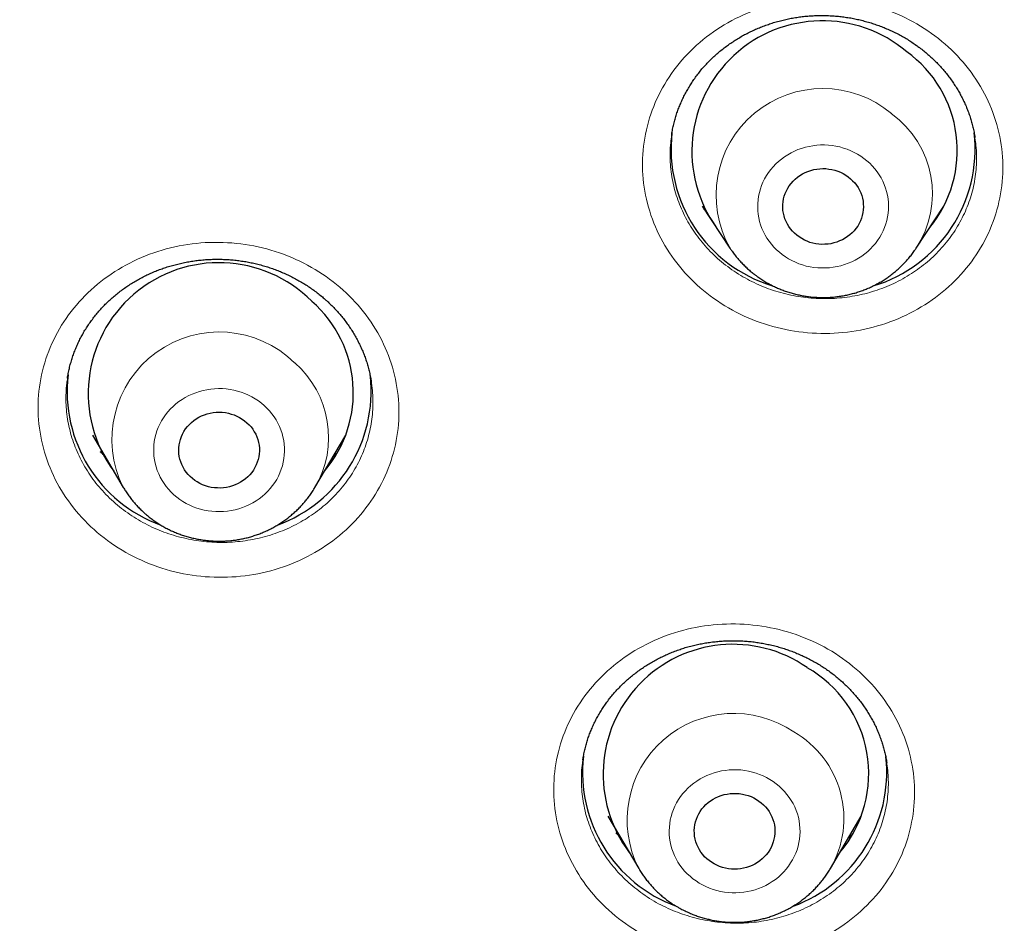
# Model space of a CAD drawing. Header units: millimetres. Extents: x 8 to 450, y 12 to 574.
# Tile 155 of 256: x 203 to 214, y 488 to 498. Entities that reach past the tile are written whole.
import ezdxf

# ---------------------------------------------------------------- set-up
doc = ezdxf.new("R2010")
doc.units = ezdxf.units.MM

msp = doc.modelspace()

# ---------------------------------------------------------------- linework, layer by layer
at = {"color": 7, "linetype": 'Continuous', "lineweight": 30}
for p, q in [((210.825, 496.267), (211.134, 495.797)), ((210.854, 496.222), (210.843, 496.233)), ((213.212, 495.797), (213.521, 496.267)), ((211.135, 495.795), (211.134, 495.797)), ((204.018, 493.712), (204.362, 493.129)), ((206.502, 493.129), (206.846, 493.712)), ((206.502, 493.129), (206.501, 493.127)), ((209.493, 490.091), (209.493, 490.088)), ((212.883, 490.056), (212.883, 490.057)), ((209.772, 489.46), (210.116, 488.877)), ((212.255, 488.877), (212.599, 489.46)), ((212.255, 488.877), (212.254, 488.876))]:
    msp.add_line(p, q, dxfattribs=at)
at = {"color": 252, "linetype": 'Continuous', "lineweight": 0}
for p, q in [((210.855, 496.221), (210.844, 496.232)), ((213.495, 496.22), (213.483, 496.208)), ((211.14, 495.788), (211.135, 495.795))]:
    msp.add_line(p, q, dxfattribs=at)
at = {"color": 252, "linetype": 'Continuous', "lineweight": 0, "flags": 128}
for points in [[(211.718, 495.725), (211.752, 495.701), (211.788, 495.678), (211.826, 495.658), (211.864, 495.64), (211.904, 495.624), (211.945, 495.61), (211.986, 495.598), (212.029, 495.589), (212.071, 495.582), (212.114, 495.578), (212.158, 495.576), (212.201, 495.576), (212.244, 495.579), (212.287, 495.584), (212.33, 495.591), (212.372, 495.601), (212.413, 495.614), (212.453, 495.628), (212.493, 495.645), (212.531, 495.664), (212.568, 495.685), (212.604, 495.708), (212.638, 495.733), (212.671, 495.759), (212.701, 495.788), (212.73, 495.818), (212.757, 495.85), (212.782, 495.883), (212.805, 495.918), (212.826, 495.954), (212.844, 495.991), (212.86, 496.028), (212.873, 496.067), (212.884, 496.106), (212.893, 496.146), (212.899, 496.187), (212.903, 496.227), (212.903, 496.268), (212.902, 496.308), (212.898, 496.349), (212.891, 496.389), (212.882, 496.429), (212.87, 496.468), (212.856, 496.506), (212.839, 496.544), (212.82, 496.581), (212.799, 496.616), (212.775, 496.65), (212.75, 496.683), (212.722, 496.714), (212.693, 496.744), (212.661, 496.772), (212.628, 496.799), (212.594, 496.823), (212.558, 496.845), (212.52, 496.866), (212.482, 496.884), (212.442, 496.9), (212.401, 496.914), (212.36, 496.926), (212.317, 496.935), (212.275, 496.942), (212.232, 496.946), (212.188, 496.948), (212.145, 496.948), (212.102, 496.945), (212.059, 496.94), (212.017, 496.932), (211.975, 496.923), (211.933, 496.91), (211.893, 496.896), (211.853, 496.879), (211.815, 496.86), (211.778, 496.839), (211.742, 496.816), (211.708, 496.791), (211.675, 496.764), (211.645, 496.736), (211.616, 496.706), (211.589, 496.674), (211.564, 496.641), (211.541, 496.606), (211.52, 496.57), (211.502, 496.533), (211.486, 496.495), (211.473, 496.457), (211.462, 496.418), (211.453, 496.378), (211.447, 496.337), (211.444, 496.297), (211.443, 496.256), (211.444, 496.215), (211.448, 496.175), (211.455, 496.135), (211.464, 496.095), (211.476, 496.056), (211.49, 496.017), (211.507, 495.98), (211.526, 495.943), (211.547, 495.908), (211.571, 495.874), (211.596, 495.841), (211.624, 495.809), (211.653, 495.78), (211.685, 495.752), (211.718, 495.725)], [(204.928, 493.047), (204.96, 493.02), (204.994, 492.995), (205.029, 492.971), (205.066, 492.95), (205.104, 492.931), (205.144, 492.913), (205.184, 492.898), (205.225, 492.886), (205.267, 492.875), (205.309, 492.867), (205.352, 492.862), (205.395, 492.859), (205.439, 492.858), (205.482, 492.859), (205.525, 492.863), (205.568, 492.87), (205.61, 492.878), (205.652, 492.889), (205.692, 492.903), (205.732, 492.918), (205.771, 492.936), (205.809, 492.956), (205.845, 492.978), (205.88, 493.002), (205.914, 493.028), (205.945, 493.056), (205.975, 493.085), (206.003, 493.116), (206.029, 493.149), (206.053, 493.183), (206.075, 493.218), (206.094, 493.254), (206.111, 493.292), (206.126, 493.33), (206.138, 493.369), (206.148, 493.409), (206.155, 493.449), (206.16, 493.489), (206.162, 493.53), (206.162, 493.571), (206.159, 493.611), (206.153, 493.651), (206.145, 493.691), (206.135, 493.731), (206.122, 493.77), (206.106, 493.808), (206.089, 493.845), (206.068, 493.881), (206.046, 493.916), (206.022, 493.949), (205.995, 493.981), (205.966, 494.012), (205.936, 494.041), (205.904, 494.068), (205.87, 494.093), (205.835, 494.117), (205.798, 494.138), (205.76, 494.157), (205.72, 494.175), (205.68, 494.19), (205.639, 494.202), (205.597, 494.213), (205.555, 494.221), (205.512, 494.226), (205.469, 494.23), (205.425, 494.23), (205.382, 494.229), (205.339, 494.225), (205.296, 494.218), (205.254, 494.21), (205.212, 494.199), (205.171, 494.185), (205.132, 494.17), (205.093, 494.152), (205.055, 494.132), (205.018, 494.11), (204.984, 494.086), (204.95, 494.06), (204.918, 494.032), (204.889, 494.003), (204.861, 493.972), (204.835, 493.939), (204.811, 493.905), (204.789, 493.87), (204.77, 493.834), (204.753, 493.796), (204.738, 493.758), (204.726, 493.719), (204.716, 493.679), (204.709, 493.639), (204.704, 493.599), (204.702, 493.558), (204.702, 493.518), (204.705, 493.477), (204.711, 493.437), (204.719, 493.397), (204.729, 493.357), (204.742, 493.318), (204.758, 493.28), (204.775, 493.243), (204.795, 493.207), (204.818, 493.172), (204.842, 493.139), (204.869, 493.107), (204.897, 493.076), (204.928, 493.047)], [(210.79, 488.715), (210.828, 488.694), (210.866, 488.675), (210.905, 488.658), (210.946, 488.644), (210.987, 488.632), (211.029, 488.622), (211.072, 488.614), (211.115, 488.609), (211.158, 488.606), (211.201, 488.606), (211.244, 488.608), (211.287, 488.613), (211.33, 488.62), (211.372, 488.629), (211.414, 488.64), (211.454, 488.654), (211.494, 488.67), (211.533, 488.689), (211.57, 488.709), (211.606, 488.731), (211.641, 488.756), (211.674, 488.782), (211.705, 488.81), (211.735, 488.84), (211.762, 488.871), (211.788, 488.904), (211.811, 488.939), (211.832, 488.974), (211.851, 489.011), (211.868, 489.048), (211.882, 489.087), (211.894, 489.126), (211.903, 489.166), (211.91, 489.206), (211.914, 489.246), (211.916, 489.287), (211.915, 489.328), (211.911, 489.368), (211.905, 489.408), (211.897, 489.448), (211.886, 489.488), (211.872, 489.526), (211.856, 489.564), (211.838, 489.601), (211.817, 489.637), (211.794, 489.671), (211.769, 489.704), (211.742, 489.736), (211.714, 489.767), (211.683, 489.795), (211.65, 489.822), (211.616, 489.847), (211.58, 489.87), (211.543, 489.891), (211.505, 489.91), (211.465, 489.926), (211.425, 489.941), (211.384, 489.953), (211.342, 489.963), (211.299, 489.97), (211.256, 489.976), (211.213, 489.978), (211.17, 489.979), (211.126, 489.977), (211.083, 489.972), (211.041, 489.965), (210.998, 489.956), (210.957, 489.944), (210.916, 489.931), (210.877, 489.914), (210.838, 489.896), (210.8, 489.876), (210.764, 489.853), (210.73, 489.829), (210.697, 489.803), (210.665, 489.774), (210.636, 489.745), (210.608, 489.713), (210.583, 489.68), (210.559, 489.646), (210.538, 489.611), (210.519, 489.574), (210.503, 489.537), (210.488, 489.498), (210.477, 489.459), (210.467, 489.419), (210.461, 489.379), (210.457, 489.339), (210.455, 489.298), (210.456, 489.257), (210.459, 489.217), (210.465, 489.176), (210.474, 489.137), (210.485, 489.097), (210.499, 489.059), (210.515, 489.021), (210.533, 488.984), (210.553, 488.948), (210.576, 488.914), (210.601, 488.88), (210.628, 488.849), (210.657, 488.818), (210.688, 488.79), (210.721, 488.763), (210.755, 488.738), (210.79, 488.715)]]:
    msp.add_lwpolyline(points, dxfattribs=at)
at = {"color": 7, "linetype": 'Continuous', "lineweight": 30, "flags": 128}
for points in [[(212.454, 496.593), (212.479, 496.572), (212.503, 496.549), (212.526, 496.525), (212.546, 496.499), (212.564, 496.472), (212.58, 496.443), (212.593, 496.414), (212.604, 496.384), (212.613, 496.353), (212.619, 496.321), (212.622, 496.289), (212.623, 496.257), (212.621, 496.225), (212.617, 496.194), (212.61, 496.162), (212.601, 496.131), (212.589, 496.101), (212.575, 496.072), (212.559, 496.044), (212.54, 496.017), (212.519, 495.992), (212.497, 495.968), (212.472, 495.946), (212.446, 495.926), (212.418, 495.907), (212.389, 495.891), (212.358, 495.877), (212.327, 495.865), (212.294, 495.855), (212.261, 495.847), (212.228, 495.842), (212.194, 495.84), (212.16, 495.839), (212.126, 495.841), (212.092, 495.846), (212.059, 495.853), (212.026, 495.862), (211.994, 495.874), (211.964, 495.888), (211.934, 495.904), (211.906, 495.922), (211.879, 495.942), (211.854, 495.963), (211.831, 495.987), (211.81, 496.012), (211.791, 496.038), (211.774, 496.066), (211.76, 496.095), (211.747, 496.125), (211.737, 496.156), (211.73, 496.187), (211.725, 496.219), (211.723, 496.251), (211.724, 496.283), (211.726, 496.314), (211.732, 496.346), (211.74, 496.377), (211.751, 496.408), (211.763, 496.437), (211.779, 496.466), (211.796, 496.493), (211.816, 496.519), (211.838, 496.544), (211.861, 496.567), (211.887, 496.588), (211.914, 496.608), (211.942, 496.625), (211.972, 496.64), (212.003, 496.654), (212.035, 496.665), (212.068, 496.673), (212.102, 496.679), (212.135, 496.683), (212.169, 496.685), (212.203, 496.684), (212.237, 496.68), (212.271, 496.675), (212.304, 496.667), (212.336, 496.656), (212.367, 496.643), (212.397, 496.629), (212.426, 496.612), (212.454, 496.593)], [(205.742, 493.85), (205.766, 493.827), (205.788, 493.803), (205.808, 493.777), (205.825, 493.749), (205.841, 493.721), (205.854, 493.691), (205.865, 493.661), (205.873, 493.63), (205.878, 493.598), (205.881, 493.566), (205.882, 493.534), (205.88, 493.502), (205.875, 493.47), (205.868, 493.439), (205.858, 493.408), (205.846, 493.379), (205.832, 493.35), (205.815, 493.322), (205.796, 493.295), (205.775, 493.27), (205.752, 493.246), (205.727, 493.225), (205.7, 493.205), (205.672, 493.186), (205.643, 493.17), (205.612, 493.157), (205.58, 493.145), (205.548, 493.135), (205.515, 493.128), (205.481, 493.124), (205.447, 493.121), (205.413, 493.122), (205.379, 493.124), (205.345, 493.129), (205.312, 493.136), (205.28, 493.146), (205.248, 493.158), (205.218, 493.172), (205.188, 493.189), (205.16, 493.207), (205.134, 493.227), (205.109, 493.249), (205.087, 493.273), (205.066, 493.298), (205.047, 493.325), (205.03, 493.353), (205.016, 493.382), (205.004, 493.412), (204.995, 493.443), (204.988, 493.474), (204.984, 493.506), (204.982, 493.538), (204.983, 493.57), (204.986, 493.602), (204.992, 493.633), (205.001, 493.664), (205.011, 493.695), (205.025, 493.724), (205.04, 493.753), (205.058, 493.78), (205.078, 493.806), (205.1, 493.83), (205.124, 493.853), (205.15, 493.874), (205.177, 493.893), (205.206, 493.91), (205.236, 493.925), (205.268, 493.938), (205.3, 493.948), (205.333, 493.956), (205.366, 493.962), (205.4, 493.966), (205.434, 493.967), (205.468, 493.966), (205.502, 493.962), (205.535, 493.956), (205.568, 493.947), (205.6, 493.936), (205.631, 493.923), (205.661, 493.908), (205.69, 493.891), (205.717, 493.871), (205.742, 493.85)], [(211.429, 489.648), (211.457, 489.63), (211.483, 489.61), (211.508, 489.588), (211.53, 489.564), (211.551, 489.538), (211.57, 489.512), (211.587, 489.484), (211.601, 489.455), (211.613, 489.425), (211.622, 489.394), (211.629, 489.363), (211.633, 489.331), (211.635, 489.299), (211.635, 489.267), (211.631, 489.235), (211.625, 489.204), (211.617, 489.173), (211.606, 489.142), (211.593, 489.113), (211.577, 489.084), (211.559, 489.057), (211.539, 489.031), (211.517, 489.007), (211.493, 488.984), (211.468, 488.963), (211.44, 488.944), (211.411, 488.927), (211.381, 488.912), (211.35, 488.899), (211.318, 488.888), (211.285, 488.88), (211.252, 488.874), (211.218, 488.871), (211.184, 488.87), (211.15, 488.871), (211.116, 488.875), (211.083, 488.881), (211.05, 488.889), (211.018, 488.9), (210.987, 488.913), (210.957, 488.928), (210.928, 488.946), (210.901, 488.965), (210.875, 488.986), (210.851, 489.009), (210.83, 489.033), (210.81, 489.06), (210.792, 489.087), (210.777, 489.115), (210.764, 489.145), (210.753, 489.175), (210.745, 489.206), (210.739, 489.238), (210.736, 489.27), (210.735, 489.302), (210.737, 489.334), (210.742, 489.366), (210.749, 489.397), (210.759, 489.427), (210.771, 489.457), (210.785, 489.486), (210.802, 489.514), (210.821, 489.541), (210.842, 489.566), (210.865, 489.59), (210.89, 489.612), (210.917, 489.632), (210.945, 489.65), (210.974, 489.666), (211.005, 489.68), (211.036, 489.691), (211.069, 489.701), (211.102, 489.708), (211.136, 489.713), (211.17, 489.715), (211.204, 489.715), (211.238, 489.712), (211.272, 489.707), (211.305, 489.7), (211.337, 489.69), (211.369, 489.679), (211.399, 489.664), (211.429, 489.648)]]:
    msp.add_lwpolyline(points, dxfattribs=at)
at = {"color": 7, "linetype": 'Continuous', "lineweight": 30}
for centre, radius, start, end in [((212.165, 496.877), 1.456, 49.6028, 215.7949), ((212.315, 496.887), 1.356, 320.5827, 54.2003), ((212.071, 496.904), 1.595, 173.394, 253.1653), ((212.274, 496.904), 1.596, 286.7402, 6.4798), ((205.431, 494.175), 1.46, 44.821, 216.4137), ((205.579, 494.185), 1.351, 319.531, 48.9335), ((205.323, 494.2), 1.588, 173.3484, 250.0837), ((205.541, 494.201), 1.588, 289.9273, 6.0868), ((211.168, 489.928), 1.45, 55.1405, 216.985), ((211.32, 489.935), 1.362, 319.8048, 60.2469), ((211.076, 489.949), 1.588, 173.4599, 250.0377), ((211.295, 489.949), 1.588, 289.966, 6.2174)]:
    msp.add_arc(centre, radius, start, end, dxfattribs=at)
at = {"color": 252, "linetype": 'Continuous', "lineweight": 0}
for centre, radius, start, end in [((212.169, 496.387), 1.191, 49.9652, 209.6965), ((212.289, 496.403), 1.104, 326.4546, 54.2148), ((205.434, 493.664), 1.198, 45.3991, 206.5708), ((205.553, 493.687), 1.101, 329.5281, 48.956), ((211.176, 489.417), 1.19, 55.6999, 206.9815), ((211.294, 489.436), 1.111, 329.8182, 60.214)]:
    msp.add_arc(centre, radius, start, end, dxfattribs=at)
at = {"color": 7, "linetype": 'Continuous', "lineweight": 30}
for points, knots in [([(184.502, 521.088), (184.502, 521.067), (184.502, 521.027), (184.501, 520.971), (184.501, 520.922), (184.501, 520.881), (184.501, 520.846), (184.501, 520.817), (184.502, 520.79), (184.502, 520.762), (184.502, 520.727), (184.502, 520.681), (184.502, 520.624), (184.503, 520.564), (184.503, 520.502), (184.504, 520.441), (184.505, 520.381), (184.505, 520.322), (184.506, 520.264), (184.507, 520.21), (184.508, 520.162), (184.509, 520.12), (184.509, 520.083), (184.51, 520.045), (184.511, 520.003), (184.512, 519.954), (184.513, 519.898), (184.515, 519.837), (184.516, 519.775), (184.52, 519.651), (184.523, 519.528), (184.528, 519.405), (184.53, 519.344), (184.532, 519.288), (184.534, 519.238), (184.536, 519.194), (184.537, 519.157), (184.539, 519.123), (184.54, 519.09), (184.542, 519.053), (184.544, 519.011), (184.546, 518.963), (184.548, 518.911), (184.551, 518.856), (184.554, 518.789), (184.558, 518.71), (184.563, 518.617), (184.568, 518.519), (184.574, 518.422), (184.58, 518.328), (184.585, 518.237), (184.591, 518.142), (184.598, 518.044), (184.604, 517.957), (184.609, 517.885), (184.613, 517.831), (184.616, 517.783), (184.619, 517.743), (184.622, 517.709), (184.624, 517.678), (184.627, 517.645), (184.63, 517.609), (184.633, 517.569), (184.636, 517.526), (184.64, 517.478), (184.644, 517.423), (184.65, 517.359), (184.656, 517.286), (184.663, 517.207), (184.67, 517.121), (184.679, 517.027), (184.688, 516.925), (184.699, 516.816), (184.71, 516.698), (184.723, 516.573), (184.737, 516.441), (184.749, 516.332), (184.758, 516.25), (184.763, 516.201), (184.768, 516.155), (184.773, 516.115), (184.777, 516.079), (184.78, 516.048), (184.784, 516.02), (184.787, 515.993), (184.79, 515.969), (184.794, 515.934), (184.799, 515.888), (184.806, 515.829), (184.815, 515.76), (184.825, 515.679), (184.836, 515.583), (184.85, 515.481), (184.863, 515.381), (184.876, 515.283), (184.889, 515.186), (184.903, 515.081), (184.919, 514.967), (184.936, 514.845), (184.955, 514.72), (184.974, 514.593), (184.993, 514.465), (185.01, 514.355), (185.024, 514.267), (185.034, 514.203), (185.044, 514.143), (185.052, 514.091), (185.06, 514.045), (185.066, 514.007), (185.071, 513.976), (185.075, 513.953), (185.078, 513.935), (185.081, 513.917), (185.085, 513.893), (185.091, 513.859), (185.098, 513.817), (185.106, 513.765), (185.117, 513.703), (185.13, 513.63), (185.144, 513.55), (185.159, 513.464), (185.176, 513.371), (185.194, 513.272), (185.212, 513.169), (185.232, 513.064), (185.259, 512.923), (185.293, 512.745), (185.329, 512.564), (185.359, 512.417), (185.381, 512.306), (185.404, 512.198), (185.422, 512.11), (185.437, 512.043), (185.447, 511.994), (185.457, 511.947), (185.467, 511.903), (185.476, 511.86), (185.484, 511.824), (185.49, 511.794), (185.495, 511.774), (185.498, 511.761), (185.5, 511.752), (185.501, 511.745), (185.504, 511.733), (185.507, 511.717), (185.512, 511.695), (185.519, 511.665), (185.528, 511.626), (185.539, 511.577), (185.552, 511.519), (185.567, 511.454), (185.583, 511.38), (185.602, 511.298), (185.623, 511.208), (185.646, 511.111), (185.67, 511.009), (185.695, 510.904), (185.725, 510.781), (185.761, 510.638), (185.801, 510.475), (185.845, 510.306), (185.89, 510.131), (185.928, 509.985), (185.959, 509.87), (185.982, 509.787), (186.004, 509.703), (186.028, 509.618), (186.049, 509.541), (186.067, 509.475), (186.082, 509.423), (186.094, 509.379), (186.104, 509.344), (186.112, 509.316), (186.118, 509.296), (186.123, 509.277), (186.128, 509.258), (186.135, 509.235), (186.142, 509.21), (186.15, 509.181), (186.159, 509.151), (186.172, 509.106), (186.19, 509.043), (186.214, 508.961), (186.239, 508.875), (186.266, 508.784), (186.294, 508.69), (186.323, 508.591), (186.354, 508.49), (186.385, 508.389), (186.437, 508.221), (186.511, 507.986), (186.585, 507.754), (186.639, 507.591), (186.67, 507.497), (186.701, 507.403), (186.731, 507.312), (186.761, 507.223), (186.79, 507.138), (186.818, 507.058), (186.843, 506.984), (186.866, 506.917), (186.887, 506.856), (186.903, 506.81), (186.915, 506.778), (186.921, 506.759), (186.928, 506.741), (186.933, 506.726), (186.938, 506.712), (186.944, 506.696), (186.951, 506.675), (186.96, 506.649), (186.972, 506.617), (186.985, 506.579), (187, 506.536), (187.017, 506.489), (187.035, 506.439), (187.055, 506.385), (187.074, 506.331), (187.094, 506.277), (187.113, 506.224), (187.143, 506.143), (187.184, 506.033), (187.237, 505.891), (187.292, 505.746), (187.347, 505.6), (187.4, 505.463), (187.45, 505.334), (187.498, 505.214), (187.543, 505.101), (187.585, 504.995), (187.625, 504.896), (187.662, 504.805), (187.697, 504.719), (187.73, 504.639), (187.765, 504.553), (187.803, 504.463), (187.842, 504.37), (187.877, 504.286), (187.909, 504.211), (187.932, 504.155), (187.949, 504.117), (187.958, 504.095), (187.967, 504.074), (187.975, 504.056), (187.982, 504.041), (187.988, 504.026), (187.996, 504.006), (188.008, 503.98), (188.023, 503.945), (188.041, 503.903), (188.063, 503.853), (188.087, 503.799), (188.111, 503.742), (188.137, 503.683), (188.164, 503.622), (188.192, 503.56), (188.219, 503.499), (188.258, 503.412), (188.307, 503.302), (188.372, 503.16), (188.439, 503.014), (188.507, 502.866), (188.574, 502.725), (188.639, 502.585), (188.707, 502.443), (188.775, 502.301), (188.844, 502.159), (188.914, 502.017), (188.973, 501.897), (189.022, 501.8), (189.058, 501.728), (189.095, 501.655), (189.131, 501.583), (189.169, 501.509), (189.206, 501.435), (189.243, 501.364), (189.275, 501.3), (189.304, 501.246), (189.327, 501.201), (189.345, 501.167), (189.358, 501.141), (189.371, 501.117), (189.382, 501.095), (189.396, 501.069), (189.413, 501.037), (189.433, 500.997), (189.457, 500.952), (189.485, 500.9), (189.515, 500.843), (189.549, 500.779), (189.595, 500.692), (189.655, 500.581), (189.728, 500.446), (189.806, 500.304), (189.888, 500.155), (189.974, 500.001), (190.063, 499.841), (190.157, 499.676), (190.255, 499.505), (190.343, 499.354), (190.418, 499.225), (190.48, 499.119), (190.542, 499.015), (190.602, 498.914), (190.659, 498.82), (190.712, 498.731), (190.763, 498.647), (190.811, 498.567), (190.857, 498.492), (190.899, 498.425), (190.935, 498.365), (190.968, 498.312), (190.996, 498.266), (191.02, 498.228), (191.039, 498.198), (191.052, 498.177), (191.061, 498.162), (191.069, 498.15), (191.078, 498.135), (191.091, 498.114), (191.11, 498.084), (191.135, 498.044), (191.165, 497.996), (191.2, 497.941), (191.24, 497.878), (191.285, 497.808), (191.335, 497.729), (191.39, 497.644), (191.45, 497.55), (191.515, 497.451), (191.583, 497.347), (191.652, 497.242), (191.721, 497.137), (191.841, 496.956), (192.013, 496.7), (192.238, 496.373), (192.463, 496.052), (192.687, 495.737), (192.911, 495.429), (193.134, 495.127), (193.357, 494.829), (193.582, 494.536), (193.809, 494.243), (194.064, 493.921), (194.348, 493.569), (194.662, 493.188), (194.907, 492.897), (195.079, 492.696), (195.176, 492.584), (195.269, 492.476), (195.352, 492.38), (195.424, 492.298), (195.486, 492.228), (195.543, 492.163), (195.597, 492.102), (195.647, 492.046), (195.693, 491.994), (195.736, 491.947), (195.772, 491.907), (195.802, 491.873), (195.826, 491.846), (195.847, 491.824), (195.862, 491.807), (195.874, 491.793), (195.886, 491.78), (195.901, 491.764), (195.919, 491.744), (195.944, 491.717), (195.975, 491.682), (196.015, 491.638), (196.059, 491.59), (196.106, 491.539), (196.157, 491.483), (196.213, 491.423), (196.274, 491.357), (196.339, 491.287), (196.498, 491.117), (196.75, 490.851), (197.1, 490.49), (197.456, 490.129), (197.82, 489.77), (198.156, 489.445), (198.463, 489.154), (198.74, 488.896), (199.023, 488.637), (199.312, 488.376), (199.606, 488.116), (199.906, 487.855), (200.21, 487.594), (200.522, 487.333), (200.855, 487.057), (201.211, 486.769), (201.591, 486.467), (201.98, 486.165), (202.282, 485.936), (202.49, 485.78), (202.598, 485.7), (202.701, 485.624), (202.798, 485.553), (202.889, 485.486), (202.974, 485.424), (203.053, 485.366), (203.127, 485.313), (203.194, 485.265), (203.256, 485.221), (203.311, 485.181), (203.361, 485.145), (203.405, 485.114), (203.443, 485.087), (203.476, 485.064), (203.503, 485.045), (203.523, 485.031), (203.535, 485.022), (203.542, 485.017), (203.55, 485.011), (203.564, 485.002), (203.583, 484.989), (203.605, 484.973), (203.629, 484.956), (203.652, 484.94), (203.682, 484.919), (203.718, 484.894), (203.76, 484.864), (203.8, 484.837), (203.837, 484.811), (203.872, 484.787), (203.907, 484.762), (203.949, 484.734), (204.001, 484.698), (204.064, 484.654), (204.135, 484.606), (204.215, 484.551), (204.303, 484.492), (204.399, 484.427), (204.501, 484.359), (204.607, 484.288), (204.718, 484.215), (204.835, 484.137), (204.96, 484.055), (205.092, 483.969), (205.229, 483.881), (205.372, 483.79), (205.519, 483.696), (205.673, 483.599), (205.834, 483.499), (206.001, 483.395), (206.173, 483.289), (206.351, 483.181), (206.537, 483.07), (206.73, 482.954), (206.932, 482.835), (207.142, 482.713), (207.36, 482.587), (207.585, 482.459), (207.818, 482.329), (208.058, 482.196), (208.306, 482.06), (208.561, 481.923), (208.824, 481.783), (209.095, 481.641), (209.373, 481.498), (209.66, 481.352), (209.954, 481.206), (210.21, 481.08), (210.369, 481.004), (210.427, 480.976)], [0, 0, 0, 0, 0.001226, 0.002304, 0.003238, 0.004044, 0.004739, 0.005314, 0.005805, 0.006343, 0.006953, 0.007947, 0.009085, 0.01032, 0.011546, 0.012759, 0.013958, 0.015143, 0.016315, 0.017411, 0.018379, 0.019208, 0.019914, 0.020615, 0.021453, 0.022448, 0.023586, 0.024833, 0.026087, 0.027341, 0.032264, 0.033518, 0.03476, 0.035895, 0.036903, 0.037783, 0.038536, 0.039162, 0.039798, 0.040515, 0.041385, 0.042361, 0.043405, 0.044519, 0.045702, 0.047441, 0.049308, 0.051293, 0.053393, 0.055157, 0.056996, 0.058908, 0.060895, 0.062939, 0.064166, 0.065255, 0.066207, 0.067022, 0.067699, 0.068238, 0.06894, 0.069672, 0.07046, 0.071336, 0.072299, 0.073351, 0.074704, 0.07618, 0.077778, 0.079499, 0.081401, 0.083461, 0.085678, 0.088051, 0.090583, 0.093271, 0.096117, 0.097196, 0.098221, 0.099144, 0.099964, 0.100682, 0.101297, 0.10189, 0.102391, 0.102886, 0.103376, 0.104523, 0.105693, 0.106942, 0.108736, 0.11067, 0.112745, 0.11496, 0.116772, 0.118744, 0.120887, 0.123203, 0.12569, 0.128348, 0.13083, 0.133444, 0.136191, 0.137532, 0.138883, 0.140105, 0.141175, 0.142092, 0.142897, 0.14353, 0.143992, 0.144305, 0.144647, 0.145053, 0.145818, 0.146688, 0.147629, 0.149002, 0.150504, 0.152133, 0.153891, 0.155813, 0.157865, 0.15998, 0.162124, 0.1643, 0.168662, 0.173142, 0.175426, 0.177739, 0.179998, 0.182107, 0.183152, 0.184156, 0.185118, 0.186039, 0.186919, 0.187734, 0.188317, 0.188738, 0.188996, 0.189125, 0.189273, 0.189458, 0.189821, 0.190273, 0.190814, 0.191678, 0.192701, 0.193885, 0.195228, 0.196763, 0.198464, 0.200332, 0.202357, 0.204467, 0.206643, 0.208887, 0.21214, 0.215524, 0.21904, 0.222686, 0.226464, 0.228167, 0.229896, 0.231651, 0.233431, 0.235216, 0.236474, 0.237559, 0.238472, 0.239213, 0.239783, 0.240189, 0.240521, 0.240925, 0.241401, 0.241949, 0.242544, 0.243178, 0.243853, 0.245395, 0.247112, 0.249004, 0.250841, 0.252817, 0.254923, 0.257057, 0.259188, 0.261317, 0.267691, 0.274046, 0.276039, 0.27803, 0.280019, 0.281986, 0.283844, 0.285682, 0.287385, 0.288952, 0.290383, 0.291678, 0.292837, 0.293303, 0.293725, 0.294098, 0.294421, 0.294695, 0.29501, 0.29544, 0.295999, 0.296688, 0.297506, 0.298453, 0.299427, 0.300507, 0.301675, 0.302839, 0.303987, 0.305122, 0.306241, 0.309243, 0.312134, 0.315429, 0.318566, 0.321545, 0.324288, 0.326881, 0.329325, 0.33162, 0.333765, 0.335726, 0.337562, 0.339306, 0.340958, 0.34316, 0.345175, 0.347003, 0.348645, 0.3501, 0.350629, 0.351129, 0.351593, 0.351988, 0.352309, 0.352585, 0.352977, 0.353568, 0.354327, 0.355255, 0.35635, 0.357613, 0.358795, 0.360093, 0.361468, 0.362827, 0.364166, 0.365486, 0.368519, 0.371441, 0.374878, 0.378149, 0.381255, 0.384258, 0.387397, 0.390697, 0.393734, 0.396895, 0.400181, 0.401773, 0.403393, 0.405041, 0.406688, 0.408231, 0.410027, 0.411637, 0.41306, 0.414296, 0.415345, 0.416038, 0.416618, 0.41714, 0.417632, 0.418133, 0.418892, 0.419787, 0.420818, 0.421984, 0.423287, 0.424725, 0.426286, 0.429208, 0.432286, 0.435521, 0.438913, 0.442461, 0.446098, 0.449886, 0.453825, 0.457915, 0.46032, 0.462775, 0.465246, 0.467589, 0.469786, 0.471839, 0.473746, 0.475676, 0.47743, 0.479008, 0.480411, 0.481638, 0.482716, 0.483609, 0.484315, 0.484837, 0.48512, 0.485366, 0.485698, 0.48612, 0.486877, 0.487816, 0.488937, 0.490239, 0.491724, 0.49339, 0.495238, 0.497268, 0.49948, 0.501874, 0.504374, 0.506882, 0.50938, 0.511868, 0.519873, 0.527769, 0.535556, 0.543234, 0.550802, 0.558261, 0.565611, 0.572918, 0.58026, 0.587636, 0.597347, 0.607115, 0.616942, 0.619896, 0.622854, 0.625711, 0.628376, 0.630336, 0.632177, 0.6339, 0.635505, 0.636992, 0.63836, 0.63961, 0.640742, 0.641548, 0.642282, 0.6429, 0.643348, 0.643643, 0.643973, 0.644406, 0.64494, 0.645577, 0.646566, 0.647731, 0.649071, 0.650415, 0.6519, 0.653524, 0.655288, 0.657192, 0.659195, 0.669015, 0.678917, 0.688899, 0.698963, 0.709107, 0.716494, 0.723923, 0.731439, 0.739076, 0.746834, 0.754572, 0.762427, 0.770399, 0.778488, 0.787823, 0.797309, 0.806946, 0.816734, 0.819511, 0.822148, 0.824639, 0.826986, 0.829188, 0.831246, 0.833158, 0.834926, 0.836549, 0.838027, 0.839361, 0.840549, 0.841593, 0.842492, 0.843312, 0.843958, 0.844429, 0.844726, 0.844804, 0.844983, 0.8453, 0.845756, 0.846325, 0.846893, 0.847448, 0.847988, 0.849046, 0.850045, 0.850984, 0.851864, 0.852685, 0.853472, 0.85436, 0.855661, 0.857155, 0.858841, 0.860719, 0.86279, 0.865053, 0.867509, 0.869929, 0.872511, 0.875254, 0.878159, 0.881225, 0.884453, 0.887697, 0.891089, 0.89463, 0.898319, 0.902156, 0.906068, 0.910124, 0.914323, 0.918665, 0.923243, 0.92797, 0.932846, 0.93787, 0.943044, 0.948366, 0.953837, 0.959458, 0.965226, 0.971144, 0.977211, 0.983426, 0.98979, 0.996303, 1, 1, 1, 1]), ([(210.483, 497.062), (210.483, 497.064), (210.486, 497.085), (210.494, 497.124), (210.506, 497.181), (210.521, 497.237), (210.537, 497.292), (210.556, 497.346), (210.578, 497.399), (210.601, 497.452), (210.626, 497.505), (210.654, 497.556), (210.684, 497.606), (210.715, 497.655), (210.749, 497.703), (210.784, 497.75), (210.821, 497.796), (210.86, 497.84), (210.901, 497.883), (210.943, 497.924), (210.987, 497.964), (211.033, 498.003), (211.081, 498.04), (211.13, 498.075), (211.18, 498.109), (211.232, 498.141), (211.284, 498.172), (211.338, 498.2), (211.392, 498.226), (211.448, 498.251), (211.504, 498.273), (211.562, 498.294), (211.621, 498.313), (211.681, 498.33), (211.741, 498.346), (211.802, 498.359), (211.863, 498.37), (211.925, 498.378), (211.986, 498.385), (212.048, 498.39), (212.11, 498.392), (212.172, 498.393), (212.235, 498.391), (212.297, 498.388), (212.359, 498.382), (212.42, 498.374), (212.482, 498.365), (212.543, 498.353), (212.603, 498.339), (212.663, 498.323), (212.723, 498.305), (212.781, 498.285), (212.839, 498.263), (212.896, 498.24), (212.952, 498.214), (213.007, 498.187), (213.061, 498.158), (213.114, 498.127), (213.165, 498.094), (213.21, 498.063), (213.238, 498.042), (213.25, 498.034)], [0, 0, 0, 0, 0.0017239, 0.0193429, 0.0370059, 0.0546205, 0.072126, 0.0895521, 0.1070685, 0.1245551, 0.1420489, 0.1595742, 0.1771206, 0.1944824, 0.2119681, 0.2294851, 0.2469185, 0.2642226, 0.2814371, 0.2987027, 0.3160552, 0.3334693, 0.3509186, 0.3683751, 0.3858022, 0.4031703, 0.4204519, 0.4376205, 0.4547203, 0.4717849, 0.4889558, 0.5062118, 0.5235272, 0.5408746, 0.5582262, 0.5755445, 0.592802, 0.6099719, 0.627031, 0.6440806, 0.6612214, 0.6784821, 0.6957651, 0.7129445, 0.729993, 0.7470691, 0.764217, 0.7813619, 0.7985393, 0.8157712, 0.8329314, 0.8501045, 0.8673495, 0.8845913, 0.9017332, 0.9187841, 0.9360191, 0.9532166, 0.9704323, 0.9876959, 1, 1, 1, 1]), ([(213.25, 498.034), (213.258, 498.028), (213.282, 498.01), (213.321, 497.978), (213.366, 497.939), (213.41, 497.898), (213.452, 497.856), (213.492, 497.812), (213.531, 497.767), (213.568, 497.721), (213.604, 497.673), (213.637, 497.625), (213.669, 497.575), (213.698, 497.524), (213.725, 497.473), (213.751, 497.421), (213.774, 497.368), (213.795, 497.314), (213.814, 497.259), (213.831, 497.204), (213.845, 497.148), (213.858, 497.091), (213.865, 497.051), (213.868, 497.03), (213.869, 497.028)], [0, 0, 0, 0, 0.023779, 0.071888, 0.119864, 0.167888, 0.216041, 0.264426, 0.312494, 0.361094, 0.409889, 0.458668, 0.507167, 0.555354, 0.603997, 0.652505, 0.701101, 0.749869, 0.798836, 0.847465, 0.896557, 0.94583, 0.994987, 1, 1, 1, 1]), ([(213.495, 496.221), (213.493, 496.219), (213.489, 496.215), (213.485, 496.211), (213.484, 496.209)], [0, 0, 0, 0, 0.556703, 1, 1, 1, 1]), ([(211.136, 495.795), (211.143, 495.784), (211.16, 495.759), (211.188, 495.721), (211.221, 495.68), (211.256, 495.641), (211.292, 495.604), (211.33, 495.568), (211.369, 495.534), (211.399, 495.511), (211.415, 495.498), (211.418, 495.496)], [0, 0, 0, 0, 0.0952167, 0.2212329, 0.347366, 0.4736194, 0.5999954, 0.7264951, 0.8531186, 0.9735155, 1, 1, 1, 1]), ([(211.418, 495.496), (211.427, 495.489), (211.451, 495.472), (211.49, 495.446), (211.535, 495.418), (211.581, 495.392), (211.629, 495.368), (211.677, 495.347), (211.726, 495.327), (211.777, 495.309), (211.828, 495.294), (211.879, 495.28), (211.931, 495.269), (211.984, 495.26), (212.037, 495.253), (212.091, 495.249), (212.144, 495.247), (212.198, 495.246), (212.251, 495.249), (212.304, 495.253), (212.358, 495.26), (212.41, 495.268), (212.463, 495.279), (212.515, 495.293), (212.566, 495.308), (212.616, 495.326), (212.666, 495.345), (212.714, 495.367), (212.762, 495.391), (212.808, 495.416), (212.854, 495.444), (212.898, 495.474), (212.94, 495.505), (212.981, 495.538), (213.021, 495.573), (213.059, 495.609), (213.095, 495.647), (213.13, 495.686), (213.163, 495.727), (213.19, 495.764), (213.205, 495.787), (213.211, 495.796)], [0, 0, 0, 0, 0.01756, 0.043562, 0.069577, 0.095615, 0.121675, 0.147755, 0.173856, 0.199974, 0.22611, 0.252261, 0.278426, 0.304604, 0.330792, 0.356991, 0.383196, 0.409409, 0.435625, 0.461844, 0.488064, 0.514282, 0.540497, 0.566708, 0.592912, 0.619108, 0.645294, 0.671468, 0.697629, 0.723775, 0.749903, 0.776013, 0.802103, 0.828172, 0.854219, 0.880241, 0.906239, 0.932211, 0.958158, 0.984078, 1, 1, 1, 1]), ([(203.74, 494.347), (203.741, 494.356), (203.745, 494.383), (203.754, 494.428), (203.767, 494.484), (203.783, 494.54), (203.8, 494.595), (203.82, 494.649), (203.842, 494.703), (203.866, 494.755), (203.892, 494.807), (203.92, 494.857), (203.95, 494.907), (203.983, 494.956), (204.017, 495.003), (204.053, 495.05), (204.091, 495.095), (204.13, 495.139), (204.172, 495.181), (204.215, 495.222), (204.259, 495.261), (204.305, 495.298), (204.353, 495.335), (204.402, 495.369), (204.453, 495.403), (204.505, 495.434), (204.558, 495.464), (204.613, 495.492), (204.668, 495.518), (204.724, 495.541), (204.781, 495.563), (204.838, 495.583), (204.897, 495.601), (204.957, 495.617), (205.017, 495.631), (205.078, 495.644), (205.14, 495.654), (205.202, 495.662), (205.264, 495.668), (205.326, 495.672), (205.388, 495.674), (205.45, 495.673), (205.512, 495.671), (205.575, 495.667), (205.637, 495.66), (205.699, 495.652), (205.76, 495.641), (205.82, 495.629), (205.881, 495.614), (205.941, 495.597), (206, 495.579), (206.058, 495.558), (206.116, 495.536), (206.173, 495.511), (206.229, 495.485), (206.283, 495.457), (206.337, 495.427), (206.389, 495.396), (206.44, 495.362), (206.49, 495.328), (206.538, 495.291), (206.583, 495.254), (206.612, 495.229), (206.625, 495.217)], [0, 0, 0, 0, 0.007318, 0.024174, 0.041022, 0.05789, 0.074808, 0.091691, 0.108469, 0.125139, 0.141918, 0.158661, 0.175404, 0.192178, 0.208944, 0.225614, 0.242337, 0.259101, 0.275799, 0.292368, 0.308842, 0.325353, 0.341952, 0.358613, 0.375312, 0.392022, 0.408709, 0.425343, 0.441898, 0.458348, 0.474719, 0.49107, 0.507501, 0.524017, 0.540594, 0.557205, 0.573824, 0.590416, 0.606953, 0.623409, 0.639761, 0.656084, 0.672484, 0.689012, 0.705572, 0.72205, 0.73839, 0.754731, 0.771161, 0.787584, 0.804035, 0.820545, 0.837002, 0.853446, 0.869968, 0.8865, 0.902947, 0.919293, 0.935759, 0.952243, 0.96874, 0.985279, 1, 1, 1, 1]), ([(206.625, 495.217), (206.633, 495.211), (206.655, 495.191), (206.691, 495.156), (206.732, 495.113), (206.772, 495.069), (206.81, 495.024), (206.846, 494.977), (206.88, 494.929), (206.913, 494.88), (206.944, 494.829), (206.972, 494.778), (206.999, 494.726), (207.023, 494.673), (207.046, 494.62), (207.066, 494.566), (207.084, 494.511), (207.1, 494.455), (207.113, 494.399), (207.124, 494.349), (207.129, 494.316), (207.131, 494.303)], [0, 0, 0, 0, 0.026907, 0.081416, 0.135781, 0.19021, 0.244793, 0.299645, 0.354116, 0.409226, 0.464558, 0.519873, 0.574872, 0.629523, 0.684692, 0.739717, 0.794842, 0.850163, 0.9057, 0.960893, 1, 1, 1, 1]), ([(204.156, 493.479), (204.147, 493.487), (204.13, 493.503), (204.113, 493.519), (204.105, 493.527)], [0, 0, 0, 0, 0.526003, 1, 1, 1, 1]), ([(206.75, 493.513), (206.742, 493.505), (206.726, 493.489), (206.709, 493.473), (206.699, 493.464)], [0, 0, 0, 0, 0.460857, 1, 1, 1, 1]), ([(204.363, 493.128), (204.371, 493.115), (204.387, 493.087), (204.415, 493.046), (204.446, 493.004), (204.479, 492.964), (204.514, 492.925), (204.549, 492.888), (204.577, 492.862), (204.592, 492.848), (204.594, 492.846)], [0, 0, 0, 0, 0.124579, 0.266459, 0.408465, 0.550603, 0.692877, 0.835289, 0.970709, 1, 1, 1, 1]), ([(204.594, 492.846), (204.603, 492.838), (204.625, 492.819), (204.662, 492.789), (204.704, 492.758), (204.748, 492.728), (204.793, 492.701), (204.839, 492.675), (204.886, 492.651), (204.935, 492.629), (204.984, 492.61), (205.034, 492.592), (205.085, 492.576), (205.137, 492.563), (205.189, 492.552), (205.242, 492.543), (205.295, 492.536), (205.348, 492.531), (205.401, 492.529), (205.455, 492.528), (205.508, 492.531), (205.562, 492.535), (205.615, 492.541), (205.668, 492.55), (205.72, 492.561), (205.772, 492.574), (205.823, 492.59), (205.874, 492.607), (205.923, 492.627), (205.972, 492.648), (206.02, 492.672), (206.066, 492.698), (206.111, 492.725), (206.155, 492.755), (206.198, 492.786), (206.239, 492.819), (206.279, 492.854), (206.317, 492.89), (206.353, 492.928), (206.388, 492.967), (206.421, 493.008), (206.452, 493.05), (206.478, 493.09), (206.494, 493.116), (206.501, 493.127)], [0, 0, 0, 0, 0.016286, 0.040283, 0.064293, 0.088325, 0.112379, 0.136455, 0.16055, 0.184665, 0.208798, 0.232949, 0.257114, 0.281294, 0.305488, 0.329693, 0.353908, 0.378132, 0.402363, 0.426599, 0.450841, 0.475084, 0.499328, 0.52357, 0.547811, 0.572046, 0.596276, 0.620499, 0.644712, 0.668914, 0.693104, 0.71728, 0.74144, 0.765583, 0.789708, 0.813813, 0.837897, 0.86196, 0.885999, 0.910015, 0.934007, 0.957975, 0.981918, 1, 1, 1, 1]), ([(209.492, 490.088), (209.492, 490.093), (209.496, 490.116), (209.504, 490.158), (209.516, 490.214), (209.531, 490.269), (209.548, 490.324), (209.567, 490.378), (209.588, 490.431), (209.612, 490.484), (209.638, 490.536), (209.665, 490.587), (209.695, 490.637), (209.727, 490.686), (209.76, 490.734), (209.796, 490.78), (209.833, 490.825), (209.872, 490.869), (209.913, 490.912), (209.956, 490.954), (210, 490.994), (210.046, 491.032), (210.094, 491.069), (210.143, 491.104), (210.193, 491.138), (210.244, 491.169), (210.296, 491.199), (210.35, 491.227), (210.405, 491.253), (210.461, 491.278), (210.518, 491.301), (210.576, 491.322), (210.635, 491.341), (210.695, 491.358), (210.755, 491.372), (210.815, 491.385), (210.876, 491.396), (210.937, 491.404), (210.999, 491.411), (211.062, 491.416), (211.124, 491.418), (211.186, 491.419), (211.248, 491.417), (211.31, 491.414), (211.372, 491.408), (211.434, 491.4), (211.496, 491.39), (211.557, 491.378), (211.618, 491.364), (211.678, 491.348), (211.737, 491.33), (211.796, 491.311), (211.853, 491.289), (211.91, 491.265), (211.966, 491.24), (212.021, 491.213), (212.073, 491.185), (212.107, 491.165), (212.123, 491.155)], [0, 0, 0, 0, 0.004389, 0.022779, 0.041064, 0.059475, 0.077856, 0.096243, 0.114668, 0.133093, 0.15143, 0.169806, 0.18823, 0.206585, 0.224794, 0.242901, 0.261039, 0.27927, 0.297568, 0.315905, 0.334252, 0.352573, 0.370835, 0.389009, 0.407068, 0.425038, 0.44297, 0.460978, 0.479077, 0.497241, 0.515443, 0.533652, 0.551831, 0.56995, 0.587981, 0.605897, 0.623786, 0.641712, 0.659788, 0.677908, 0.695945, 0.713843, 0.731709, 0.749687, 0.767652, 0.785642, 0.80369, 0.821729, 0.839687, 0.857736, 0.875798, 0.893774, 0.911642, 0.929615, 0.947621, 0.965633, 0.983687, 1, 1, 1, 1]), ([(212.123, 491.155), (212.131, 491.15), (212.157, 491.134), (212.199, 491.107), (212.249, 491.072), (212.297, 491.036), (212.343, 490.998), (212.388, 490.958), (212.432, 490.917), (212.474, 490.875), (212.514, 490.831), (212.553, 490.785), (212.59, 490.739), (212.625, 490.692), (212.658, 490.643), (212.689, 490.594), (212.718, 490.543), (212.745, 490.492), (212.77, 490.439), (212.793, 490.386), (212.813, 490.332), (212.832, 490.277), (212.849, 490.222), (212.863, 490.166), (212.875, 490.112), (212.881, 490.075), (212.884, 490.057)], [0, 0, 0, 0, 0.0209553, 0.0632288, 0.1053783, 0.1475602, 0.1898504, 0.2323399, 0.2745514, 0.3172165, 0.3600581, 0.402891, 0.44548, 0.4877848, 0.5304607, 0.5730416, 0.6156973, 0.6585057, 0.7015052, 0.7441289, 0.7872636, 0.8305678, 0.8737834, 0.916616, 0.9591053, 1, 1, 1, 1]), ([(209.91, 489.227), (209.903, 489.233), (209.885, 489.249), (209.869, 489.265), (209.859, 489.276)], [0, 0, 0, 0, 0.390461, 1, 1, 1, 1]), ([(212.506, 489.266), (212.5, 489.259), (212.483, 489.242), (212.465, 489.225), (212.454, 489.215)], [0, 0, 0, 0, 0.389818, 1, 1, 1, 1]), ([(210.116, 488.878), (210.118, 488.874), (210.129, 488.855), (210.15, 488.822), (210.18, 488.779), (210.211, 488.738), (210.245, 488.698), (210.28, 488.659), (210.317, 488.622), (210.355, 488.587), (210.395, 488.553), (210.437, 488.521), (210.479, 488.491), (210.511, 488.471), (210.529, 488.46), (210.532, 488.458)], [0, 0, 0, 0, 0.023065, 0.11017, 0.19735, 0.284609, 0.37195, 0.459375, 0.546885, 0.634481, 0.722162, 0.809928, 0.897778, 0.981288, 1, 1, 1, 1]), ([(210.532, 488.458), (210.542, 488.452), (210.567, 488.437), (210.609, 488.415), (210.657, 488.392), (210.706, 488.37), (210.755, 488.351), (210.806, 488.334), (210.857, 488.32), (210.909, 488.307), (210.961, 488.296), (211.014, 488.288), (211.067, 488.282), (211.12, 488.278), (211.174, 488.277), (211.227, 488.277), (211.281, 488.28), (211.334, 488.285), (211.387, 488.293), (211.44, 488.302), (211.492, 488.314), (211.544, 488.328), (211.595, 488.344), (211.645, 488.362), (211.694, 488.383), (211.742, 488.405), (211.79, 488.429), (211.836, 488.456), (211.881, 488.484), (211.924, 488.514), (211.966, 488.546), (212.007, 488.58), (212.046, 488.615), (212.083, 488.652), (212.119, 488.69), (212.153, 488.73), (212.185, 488.771), (212.215, 488.814), (212.238, 488.849), (212.251, 488.87), (212.254, 488.876)], [0, 0, 0, 0, 0.018074, 0.044978, 0.071895, 0.098833, 0.125791, 0.152767, 0.17976, 0.206769, 0.233792, 0.260827, 0.287873, 0.314929, 0.341992, 0.36906, 0.396133, 0.423207, 0.450282, 0.477354, 0.504423, 0.531487, 0.558543, 0.58559, 0.612626, 0.63965, 0.666658, 0.693651, 0.720626, 0.747581, 0.774515, 0.801426, 0.828314, 0.855177, 0.882014, 0.908824, 0.935608, 0.962365, 0.989094, 1, 1, 1, 1])]:
    msp.add_open_spline(points, degree=3, knots=knots, dxfattribs=at)
at = {"color": 252, "linetype": 'Continuous', "lineweight": 0}
for points, knots in [([(211.19, 482.211), (207.006, 484.236), (198.282, 490.206), (188.87, 503.443), (186.501, 514.634), (186.501, 520.23)], [0.475075, 0.475075, 0.475075, 0.475075, 0.785398, 1.178097, 1.570796, 1.570796, 1.570796, 1.570796]), ([(213.422, 498.164), (213.526, 498.086), (213.62, 498), (213.789, 497.813), (213.865, 497.71), (213.992, 497.494), (214.044, 497.382), (214.124, 497.149), (214.152, 497.027), (214.196, 496.663), (214.173, 496.414), (214.028, 495.947), (213.904, 495.726), (213.659, 495.442), (213.566, 495.354), (213.365, 495.198), (213.257, 495.13), (213.027, 495.013), (212.904, 494.965), (212.655, 494.893), (212.527, 494.869), (212.263, 494.843), (212.131, 494.843), (211.87, 494.865), (211.739, 494.889), (211.486, 494.958), (211.364, 495.004), (211.13, 495.118), (211.018, 495.187), (210.811, 495.342), (210.715, 495.429), (210.546, 495.617), (210.472, 495.718), (210.344, 495.934), (210.292, 496.048), (210.212, 496.281), (210.185, 496.401), (210.155, 496.646), (210.154, 496.768), (210.176, 497.01), (210.2, 497.132), (210.273, 497.366), (210.322, 497.479), (210.442, 497.695), (210.515, 497.798), (210.76, 498.082), (210.967, 498.242), (211.425, 498.473), (211.682, 498.547), (212.073, 498.585), (212.207, 498.585), (212.469, 498.563), (212.597, 498.539), (212.851, 498.47), (212.975, 498.423), (213.208, 498.309), (213.318, 498.242), (213.422, 498.164)], [0, 0, 0, 0, 0.03125, 0.03125, 0.0625, 0.0625, 0.09375, 0.09375, 0.125, 0.125, 0.1875, 0.1875, 0.25, 0.25, 0.28125, 0.28125, 0.3125, 0.3125, 0.34375, 0.34375, 0.375, 0.375, 0.40625, 0.40625, 0.4375, 0.4375, 0.46875, 0.46875, 0.5, 0.5, 0.53125, 0.53125, 0.5625, 0.5625, 0.59375, 0.59375, 0.625, 0.625, 0.65625, 0.65625, 0.6875, 0.6875, 0.71875, 0.71875, 0.75, 0.75, 0.8125, 0.8125, 0.875, 0.875, 0.90625, 0.90625, 0.9375, 0.9375, 0.96875, 0.96875, 1, 1, 1, 1]), ([(210.483, 497.062), (210.479, 497.032), (210.47, 496.966), (210.465, 496.864), (210.466, 496.757), (210.476, 496.65), (210.493, 496.545), (210.518, 496.44), (210.551, 496.337), (210.591, 496.236), (210.638, 496.138), (210.692, 496.043), (210.753, 495.952), (210.821, 495.864), (210.894, 495.781), (210.974, 495.701), (211.061, 495.626), (211.155, 495.556), (211.252, 495.493), (211.353, 495.437), (211.456, 495.387), (211.563, 495.344), (211.672, 495.308), (211.783, 495.279), (211.896, 495.257), (212.011, 495.242), (212.126, 495.234), (212.242, 495.234), (212.357, 495.24), (212.471, 495.254), (212.584, 495.275), (212.695, 495.303), (212.804, 495.338), (212.91, 495.379), (213.013, 495.427), (213.111, 495.482), (213.206, 495.543), (213.296, 495.609), (213.381, 495.681), (213.46, 495.758), (213.533, 495.84), (213.601, 495.927), (213.661, 496.017), (213.715, 496.111), (213.762, 496.209), (213.802, 496.309), (213.834, 496.411), (213.859, 496.516), (213.876, 496.621), (213.885, 496.728), (213.887, 496.835), (213.881, 496.935), (213.872, 496.999), (213.868, 497.028)], [0, 0, 0, 0, 0.016917, 0.036641, 0.056342, 0.075976, 0.095597, 0.115286, 0.134997, 0.154685, 0.174306, 0.193925, 0.213612, 0.233321, 0.253007, 0.272626, 0.293056, 0.313511, 0.33394, 0.353569, 0.373265, 0.392984, 0.41268, 0.432309, 0.451956, 0.471669, 0.491406, 0.51112, 0.530767, 0.550429, 0.570158, 0.58991, 0.60964, 0.629302, 0.648971, 0.668707, 0.688466, 0.708202, 0.727871, 0.747536, 0.767269, 0.787023, 0.806756, 0.82642, 0.846073, 0.865793, 0.885535, 0.905255, 0.924907, 0.944546, 0.964251, 0.983978, 1, 1, 1, 1]), ([(206.815, 495.33), (206.911, 495.244), (206.997, 495.15), (207.148, 494.949), (207.214, 494.84), (207.321, 494.615), (207.362, 494.499), (207.419, 494.26), (207.435, 494.136), (207.445, 493.771), (207.398, 493.524), (207.209, 493.073), (207.065, 492.863), (206.793, 492.601), (206.692, 492.521), (206.476, 492.383), (206.362, 492.325), (206.121, 492.228), (205.994, 492.191), (205.738, 492.141), (205.608, 492.127), (205.342, 492.124), (205.211, 492.135), (204.952, 492.179), (204.824, 492.214), (204.577, 492.305), (204.46, 492.361), (204.237, 492.494), (204.132, 492.572), (203.94, 492.743), (203.853, 492.839), (203.702, 493.04), (203.637, 493.147), (203.53, 493.372), (203.489, 493.491), (203.432, 493.729), (203.416, 493.85), (203.409, 494.097), (203.419, 494.218), (203.465, 494.458), (203.5, 494.577), (203.596, 494.804), (203.655, 494.912), (203.796, 495.116), (203.878, 495.213), (204.15, 495.474), (204.371, 495.616), (204.851, 495.807), (205.114, 495.859), (205.508, 495.863), (205.642, 495.853), (205.901, 495.808), (206.028, 495.774), (206.274, 495.683), (206.393, 495.625), (206.615, 495.492), (206.719, 495.416), (206.815, 495.33)], [0, 0, 0, 0, 0.03125, 0.03125, 0.0625, 0.0625, 0.09375, 0.09375, 0.125, 0.125, 0.1875, 0.1875, 0.25, 0.25, 0.28125, 0.28125, 0.3125, 0.3125, 0.34375, 0.34375, 0.375, 0.375, 0.40625, 0.40625, 0.4375, 0.4375, 0.46875, 0.46875, 0.5, 0.5, 0.53125, 0.53125, 0.5625, 0.5625, 0.59375, 0.59375, 0.625, 0.625, 0.65625, 0.65625, 0.6875, 0.6875, 0.71875, 0.71875, 0.75, 0.75, 0.8125, 0.8125, 0.875, 0.875, 0.90625, 0.90625, 0.9375, 0.9375, 0.96875, 0.96875, 1, 1, 1, 1]), ([(203.741, 494.347), (203.737, 494.328), (203.729, 494.274), (203.722, 494.183), (203.722, 494.077), (203.729, 493.97), (203.744, 493.864), (203.767, 493.759), (203.797, 493.655), (203.835, 493.553), (203.88, 493.454), (203.932, 493.358), (203.991, 493.265), (204.056, 493.176), (204.129, 493.09), (204.209, 493.008), (204.295, 492.93), (204.387, 492.859), (204.482, 492.795), (204.58, 492.737), (204.682, 492.685), (204.788, 492.64), (204.896, 492.601), (205.007, 492.57), (205.12, 492.545), (205.234, 492.527), (205.35, 492.517), (205.465, 492.513), (205.581, 492.517), (205.696, 492.529), (205.81, 492.547), (205.922, 492.572), (206.032, 492.605), (206.139, 492.644), (206.243, 492.69), (206.343, 492.742), (206.439, 492.801), (206.531, 492.865), (206.617, 492.935), (206.698, 493.01), (206.774, 493.091), (206.843, 493.175), (206.906, 493.264), (206.962, 493.357), (207.011, 493.454), (207.053, 493.553), (207.088, 493.655), (207.115, 493.758), (207.134, 493.863), (207.146, 493.97), (207.15, 494.077), (207.146, 494.184), (207.139, 494.259), (207.132, 494.299), (207.131, 494.303)], [0, 0, 0, 0, 0.0107, 0.030401, 0.050035, 0.069651, 0.089334, 0.10904, 0.128723, 0.148339, 0.167952, 0.187633, 0.207336, 0.227016, 0.246629, 0.267045, 0.287487, 0.307903, 0.327531, 0.347225, 0.366943, 0.386637, 0.406265, 0.425918, 0.445638, 0.465382, 0.485102, 0.504756, 0.524431, 0.544174, 0.56394, 0.583683, 0.603358, 0.623043, 0.642795, 0.66257, 0.682323, 0.702008, 0.721686, 0.741432, 0.7612, 0.780946, 0.800624, 0.820284, 0.840011, 0.859761, 0.879487, 0.899147, 0.918785, 0.93849, 0.958217, 0.977922, 0.99756, 1, 1, 1, 1]), ([(204.157, 493.477), (204.153, 493.48), (204.136, 493.496), (204.119, 493.513), (204.106, 493.526)], [0, 0, 0, 0, 0.205836, 1, 1, 1, 1]), ([(206.75, 493.513), (206.74, 493.503), (206.724, 493.486), (206.706, 493.47), (206.699, 493.463)], [0, 0, 0, 0, 0.5626492, 1, 1, 1, 1]), ([(212.269, 491.3), (212.381, 491.232), (212.484, 491.155), (212.673, 490.985), (212.76, 490.89), (212.91, 490.688), (212.974, 490.581), (213.079, 490.357), (213.12, 490.238), (213.204, 489.881), (213.208, 489.631), (213.115, 489.154), (213.017, 488.922), (212.804, 488.617), (212.721, 488.521), (212.538, 488.347), (212.438, 488.269), (212.222, 488.132), (212.105, 488.072), (211.865, 487.977), (211.74, 487.941), (211.48, 487.891), (211.349, 487.878), (211.087, 487.876), (210.954, 487.887), (210.694, 487.932), (210.567, 487.967), (210.322, 488.058), (210.203, 488.115), (209.98, 488.25), (209.875, 488.328), (209.686, 488.499), (209.601, 488.592), (209.45, 488.794), (209.386, 488.903), (209.281, 489.127), (209.24, 489.243), (209.184, 489.484), (209.169, 489.605), (209.165, 489.848), (209.175, 489.971), (209.223, 490.211), (209.258, 490.328), (209.355, 490.553), (209.416, 490.663), (209.629, 490.968), (209.817, 491.146), (210.247, 491.419), (210.495, 491.517), (210.88, 491.591), (211.013, 491.604), (211.276, 491.606), (211.407, 491.595), (211.667, 491.55), (211.795, 491.515), (212.04, 491.424), (212.157, 491.367), (212.269, 491.3)], [0, 0, 0, 0, 0.03125, 0.03125, 0.0625, 0.0625, 0.09375, 0.09375, 0.125, 0.125, 0.1875, 0.1875, 0.25, 0.25, 0.28125, 0.28125, 0.3125, 0.3125, 0.34375, 0.34375, 0.375, 0.375, 0.40625, 0.40625, 0.4375, 0.4375, 0.46875, 0.46875, 0.5, 0.5, 0.53125, 0.53125, 0.5625, 0.5625, 0.59375, 0.59375, 0.625, 0.625, 0.65625, 0.65625, 0.6875, 0.6875, 0.71875, 0.71875, 0.75, 0.75, 0.8125, 0.8125, 0.875, 0.875, 0.90625, 0.90625, 0.9375, 0.9375, 0.96875, 0.96875, 1, 1, 1, 1]), ([(209.493, 490.088), (209.49, 490.076), (209.482, 490.029), (209.476, 489.946), (209.474, 489.84), (209.48, 489.733), (209.494, 489.627), (209.515, 489.522), (209.544, 489.418), (209.58, 489.317), (209.624, 489.217), (209.675, 489.121), (209.732, 489.028), (209.797, 488.939), (209.868, 488.854), (209.944, 488.773), (210.027, 488.697), (210.115, 488.626), (210.21, 488.559), (210.311, 488.498), (210.415, 488.444), (210.521, 488.398), (210.629, 488.359), (210.74, 488.326), (210.852, 488.301), (210.966, 488.282), (211.081, 488.271), (211.197, 488.266), (211.313, 488.269), (211.428, 488.279), (211.542, 488.297), (211.654, 488.321), (211.764, 488.353), (211.872, 488.391), (211.977, 488.436), (212.078, 488.487), (212.174, 488.544), (212.267, 488.608), (212.354, 488.677), (212.437, 488.752), (212.513, 488.831), (212.583, 488.915), (212.647, 489.003), (212.705, 489.096), (212.755, 489.191), (212.799, 489.29), (212.835, 489.391), (212.863, 489.494), (212.884, 489.599), (212.897, 489.705), (212.903, 489.812), (212.9, 489.918), (212.893, 490), (212.885, 490.045), (212.883, 490.056)], [0, 0, 0, 0, 0.006721, 0.026366, 0.046079, 0.065814, 0.085526, 0.105171, 0.124798, 0.144493, 0.164209, 0.183903, 0.20353, 0.223154, 0.242846, 0.26256, 0.282251, 0.301875, 0.322303, 0.342756, 0.363184, 0.382822, 0.402527, 0.422256, 0.441961, 0.4616, 0.481264, 0.500996, 0.52075, 0.540482, 0.560146, 0.579832, 0.599586, 0.619363, 0.639117, 0.658803, 0.678499, 0.698263, 0.718049, 0.737812, 0.757508, 0.777198, 0.796954, 0.816734, 0.83649, 0.85618, 0.875851, 0.895589, 0.915349, 0.935087, 0.954757, 0.974406, 0.994122, 1, 1, 1, 1]), ([(209.911, 489.225), (209.909, 489.226), (209.891, 489.242), (209.874, 489.259), (209.859, 489.274)], [0, 0, 0, 0, 0.092238, 1, 1, 1, 1]), ([(212.506, 489.265), (212.498, 489.257), (212.481, 489.239), (212.463, 489.222), (212.454, 489.214)], [0, 0, 0, 0, 0.482043, 1, 1, 1, 1])]:
    msp.add_open_spline(points, degree=3, knots=knots, dxfattribs=at)

doc.saveas('drawing.dxf')
